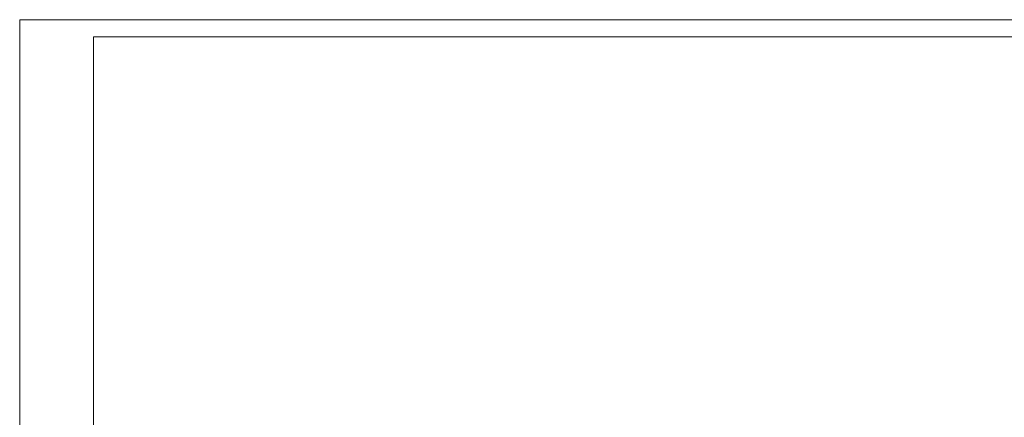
# Model space of a CAD drawing. Header units: feet. Extents: x 7493042 to 7493387, y 5986509 to 5986725.
# Tile 59 of 73: x 7493343 to 7493360, y 5986534 to 5986541. Entities that reach past the tile are written whole.
import ezdxf

# ---------------------------------------------------------------- set-up
doc = ezdxf.new("R2010")
doc.units = ezdxf.units.FT
doc.header["$MEASUREMENT"] = 0
doc.layers.add('_k_niewidoczna', color=72, linetype='CONTINUOUS', lineweight=9, plot=False)
doc.layers.add('_k_tabela', color=7, linetype='CONTINUOUS', lineweight=13)
doc.layers.add('_k_wymiar', color=7, linetype='CONTINUOUS', lineweight=13)
doc.styles.add('GENERATED_STYLE_1', font='MS Gothic.ttf')

# ---------------------------------------------------------------- blocks, each defined once
blk = doc.blocks.new('42221')
at = {"layer": '_k_niewidoczna', "color": 1, "lineweight": 20, "insert": (-3.507, -0.137), "char_height": 0.24, "width": 11.63444, "attachment_point": 1, "line_spacing_factor": 1.55, "style": 'GENERATED_STYLE_1', "bg_fill": 2}
blk.add_mtext('\\A1;{\\f@MS Gothic|b0|i0|c238|p49;\\C256;\\P\\pi-0.24,l0.24,t0.24,1.2;^I^I42221\\P\\pi-0.96,l0.96,t0.96,1.2;^I}', dxfattribs=at)

msp = doc.modelspace()

# ---------------------------------------------------------------- linework, layer by layer
at = {"layer": '_k_tabela'}
for points in [[(7493342.984, 5986540.913), (7493384.984, 5986540.913), (7493384.984, 5986511.213), (7493342.984, 5986511.213)], [(7493344.284, 5986540.613), (7493384.684, 5986540.613), (7493384.684, 5986511.513), (7493344.284, 5986511.513)]]:
    msp.add_lwpolyline(points, close=True, dxfattribs=at)

# ---------------------------------------------------------------- next in the draw order: block references
at = {"layer": '_k_wymiar', "xscale": -1, "rotation": 270}
msp.add_blockref('42221', (7493352.498, 5986531.792), dxfattribs=at)

doc.saveas('drawing.dxf')
